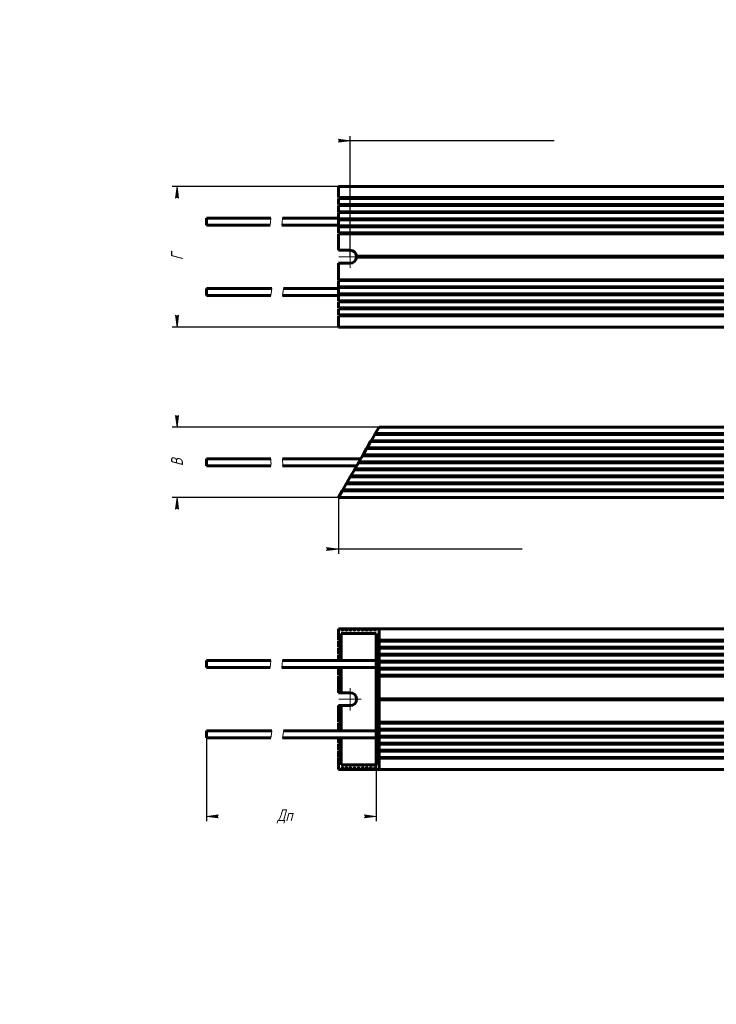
# Model space of a CAD drawing. Header units: millimetres. Extents: x 0 to 594, y 0 to 420.
# Tile 1 of 2: x 0 to 297, y 0 to 420. Entities that reach past the tile are written whole.
import ezdxf

# ---------------------------------------------------------------- set-up
doc = ezdxf.new("R2010")
doc.units = ezdxf.units.MM
for name, pattern in [('K5LT_AXLED', [12, 7.5, -1.5, 1.5, -1.5]), ('K5LT_BASIC', [0]), ('K5LT_THIN', [0]), ('K5LT_THIN_INCLUDED_TO_HATCHING', [0])]:
    doc.linetypes.add(name, pattern=pattern)
doc.layers.add('Системный слой', color=7, linetype='Continuous')
doc.styles.add('KDIMTEXTSTYLE', font='GOST_AU.SHX', dxfattribs={"width": 0.96, "oblique": 15, "height": 5})
doc.dimstyles.new('KDIMSTYLE (1.00)', dxfattribs={"dimtxt": 5, "dimasz": 1, "dimexe": 2, "dimexo": 0, "dimgap": 1, "dimtad": 1, "dimtxsty": 'KDIMTEXTSTYLE', "dimsah": 1, "dimcen": 0, "dimdle": 1, "dimadec": 0, "dimazin": 0, "dimtfac": 0.667, "dimtmove": 0, "dimatfit": 3, "dimfxl": 1, "dimtvp": 1, "dimtolj": 1, "dimtzin": 0, "dimarcsym": 0})

# ---------------------------------------------------------------- blocks, each defined once
blk = doc.blocks.new('U0')
at = {"layer": 'Системный слой', "color": 150, "linetype": 'K5LT_BASIC', "lineweight": 60, "true_color": 0x0080ff}
for p, q in [((79.67, 232.72), (107.11, 232.72)), ((112.11, 232.72), (145.4, 232.72))]:
    blk.add_line(p, q, dxfattribs=at)
blk = doc.blocks.new('U1')
at = {"layer": 'Системный слой', "color": 150, "linetype": 'K5LT_BASIC', "lineweight": 60, "true_color": 0x0080ff}
for p, q in [((79.67, 229.72), (107.11, 229.72)), ((112.11, 229.72), (143.67, 229.72))]:
    blk.add_line(p, q, dxfattribs=at)
blk = doc.blocks.new('KDIMARROW_01')
at = {"layer": 'Системный слой'}
blk.add_hatch(color=0, dxfattribs=at).paths.add_polyline_path([(0, 0), (-5, 0.66), (-4.5, 0), (-5, -0.66)])
at = {"layer": 'Системный слой', "color": 0, "linetype": 'K5LT_THIN', "lineweight": 18}
for p, q in [((-4.5, 0), (-5, 0.66)), ((-5, 0.66), (0, 0)), ((0, 0), (-5, -0.66)), ((-5, -0.66), (-4.5, 0)), ((0, 0), (-1, 0))]:
    blk.add_line(p, q, dxfattribs=at)
blk = doc.blocks.new('U2')
at = {"layer": 'Системный слой', "color": 7, "linetype": 'K5LT_THIN_INCLUDED_TO_HATCHING', "lineweight": 18}
for p, q in [((107.05, 232.05), (107.07, 232.38)), ((107.05, 231.72), (107.05, 232.05)), ((107.09, 231.38), (107.05, 231.72)), ((107.07, 232.38), (107.11, 232.72)), ((107.13, 231.05), (107.09, 231.38)), ((107.16, 230.72), (107.13, 231.05)), ((107.11, 229.72), (107.14, 230.05)), ((107.14, 230.05), (107.16, 230.38)), ((107.16, 230.38), (107.16, 230.72))]:
    blk.add_line(p, q, dxfattribs=at)
blk = doc.blocks.new('U3')
at = {"layer": 'Системный слой', "color": 7, "linetype": 'K5LT_THIN_INCLUDED_TO_HATCHING', "lineweight": 18}
for p, q in [((112.07, 232.38), (112.05, 232.05)), ((112.05, 232.05), (112.05, 231.72)), ((112.05, 231.72), (112.09, 231.38)), ((112.11, 232.72), (112.07, 232.38)), ((112.09, 231.38), (112.13, 231.05)), ((112.13, 231.05), (112.16, 230.72)), ((112.14, 230.05), (112.11, 229.72)), ((112.16, 230.38), (112.14, 230.05)), ((112.16, 230.72), (112.16, 230.38))]:
    blk.add_line(p, q, dxfattribs=at)
blk = doc.blocks.new('U4')
at = {"layer": 'Системный слой', "color": 150, "linetype": 'K5LT_BASIC', "lineweight": 60, "true_color": 0x0080ff}
for p, q in [((79.67, 335.4), (107.11, 335.4)), ((112.11, 335.4), (135.87, 335.4))]:
    blk.add_line(p, q, dxfattribs=at)
blk = doc.blocks.new('U5')
at = {"layer": 'Системный слой', "color": 150, "linetype": 'K5LT_BASIC', "lineweight": 60, "true_color": 0x0080ff}
for p, q in [((79.67, 302.4), (107.11, 302.4)), ((112.11, 302.4), (135.87, 302.4))]:
    blk.add_line(p, q, dxfattribs=at)
blk = doc.blocks.new('U6')
at = {"layer": 'Системный слой', "color": 150, "linetype": 'K5LT_BASIC', "lineweight": 60, "true_color": 0x0080ff}
for p, q in [((136.53, 303.04), (136.45, 303.1)), ((136.45, 302.7), (136.53, 302.76)), ((136.57, 302.9), (136.53, 303.04)), ((136.53, 302.76), (136.57, 302.9))]:
    blk.add_line(p, q, dxfattribs=at)
blk = doc.blocks.new('U7')
at = {"layer": 'Системный слой', "color": 150, "linetype": 'K5LT_BASIC', "lineweight": 60, "true_color": 0x0080ff}
for p, q in [((79.67, 305.4), (79.67, 303.9)), ((79.67, 303.9), (79.67, 302.4))]:
    blk.add_line(p, q, dxfattribs=at)
blk = doc.blocks.new('U8')
at = {"layer": 'Системный слой', "color": 150, "linetype": 'K5LT_BASIC', "lineweight": 60, "true_color": 0x0080ff}
for p, q in [((79.67, 332.4), (106.75, 332.4)), ((111.75, 332.4), (135.87, 332.4))]:
    blk.add_line(p, q, dxfattribs=at)
blk = doc.blocks.new('U9')
at = {"layer": 'Системный слой', "color": 150, "linetype": 'K5LT_BASIC', "lineweight": 60, "true_color": 0x0080ff}
for p, q in [((136.53, 300.04), (136.45, 300.1)), ((136.45, 299.7), (136.53, 299.76)), ((136.57, 299.9), (136.53, 300.04)), ((136.53, 299.76), (136.57, 299.9))]:
    blk.add_line(p, q, dxfattribs=at)
blk = doc.blocks.new('U11')
at = {"layer": 'Системный слой', "color": 150, "linetype": 'K5LT_BASIC', "lineweight": 60, "true_color": 0x0080ff}
for p, q in [((136.53, 338.04), (136.45, 338.1)), ((136.45, 337.7), (136.53, 337.76)), ((136.57, 337.9), (136.53, 338.04)), ((136.53, 337.76), (136.57, 337.9))]:
    blk.add_line(p, q, dxfattribs=at)
blk = doc.blocks.new('U12')
at = {"layer": 'Системный слой', "color": 150, "linetype": 'K5LT_BASIC', "lineweight": 60, "true_color": 0x0080ff}
for p, q in [((79.67, 305.4), (107.46, 305.4)), ((112.46, 305.4), (135.87, 305.4))]:
    blk.add_line(p, q, dxfattribs=at)
blk = doc.blocks.new('U13')
at = {"layer": 'Системный слой', "color": 150, "linetype": 'K5LT_BASIC', "lineweight": 60, "true_color": 0x0080ff}
for p, q in [((136.53, 297.04), (136.45, 297.1)), ((136.45, 296.7), (136.53, 296.76)), ((136.57, 296.9), (136.53, 297.04)), ((136.53, 296.76), (136.57, 296.9))]:
    blk.add_line(p, q, dxfattribs=at)
blk = doc.blocks.new('U14')
at = {"layer": 'Системный слой', "color": 150, "linetype": 'K5LT_BASIC', "lineweight": 60, "true_color": 0x0080ff}
for p, q in [((136.53, 341.04), (136.45, 341.1)), ((136.45, 340.7), (136.53, 340.76)), ((136.57, 340.9), (136.53, 341.04)), ((136.53, 340.76), (136.57, 340.9))]:
    blk.add_line(p, q, dxfattribs=at)
blk = doc.blocks.new('U15')
at = {"layer": 'Системный слой', "color": 150, "linetype": 'K5LT_BASIC', "lineweight": 60, "true_color": 0x0080ff}
for p, q in [((79.67, 335.4), (79.67, 333.9)), ((79.67, 333.9), (79.67, 332.4))]:
    blk.add_line(p, q, dxfattribs=at)
blk = doc.blocks.new('U18')
at = {"layer": 'Системный слой', "color": 30, "linetype": 'K5LT_AXLED', "lineweight": 18, "true_color": 0xff8000}
for q in [(140.87, 323.65), (136.12, 318.9), (140.87, 314.15), (145.62, 318.9)]:
    blk.add_line((140.87, 318.9), q, dxfattribs=at)
blk = doc.blocks.new('U20')
at = {"layer": 'Системный слой', "color": 7, "linetype": 'K5LT_THIN_INCLUDED_TO_HATCHING', "lineweight": 18}
for p, q in [((106.75, 332.4), (106.89, 333.66)), ((106.89, 333.66), (107.11, 335.4)), ((107.11, 302.4), (107.32, 304.13)), ((107.32, 304.13), (107.46, 305.4))]:
    blk.add_line(p, q, dxfattribs=at)
blk = doc.blocks.new('U21')
at = {"layer": 'Системный слой', "color": 7, "linetype": 'K5LT_THIN_INCLUDED_TO_HATCHING', "lineweight": 18}
for p, q in [((111.89, 333.66), (111.75, 332.4)), ((112.11, 335.4), (111.89, 333.66)), ((112.32, 304.13), (112.11, 302.4)), ((112.46, 305.4), (112.32, 304.13))]:
    blk.add_line(p, q, dxfattribs=at)
blk = doc.blocks.new('U22')
at = {"layer": 'Системный слой', "color": 7, "linetype": 'K5LT_THIN', "lineweight": 18}
for p, q in [((137.49, 101.14), (137.72, 101.14)), ((534.03, 101.14), (534.26, 101.14))]:
    blk.add_line(p, q, dxfattribs=at)
blk = doc.blocks.new('U23')
at = {"layer": 'Системный слой', "color": 7, "linetype": 'K5LT_THIN', "lineweight": 18}
for p, q in [((139.22, 101.14), (139.45, 101.14)), ((532.29, 101.14), (532.52, 101.14))]:
    blk.add_line(p, q, dxfattribs=at)
blk = doc.blocks.new('U24')
at = {"layer": 'Системный слой', "color": 150, "linetype": 'K5LT_BASIC', "lineweight": 60, "true_color": 0x0080ff}
for p, q in [((151.35, 100.14), (151.58, 100.14)), ((520.17, 100.14), (520.4, 100.14))]:
    blk.add_line(p, q, dxfattribs=at)
blk = doc.blocks.new('U25')
at = {"layer": 'Системный слой', "color": 150, "linetype": 'K5LT_BASIC', "lineweight": 60, "true_color": 0x0080ff}
for p, q in [((141.18, 160.14), (140.95, 160.14)), ((530.79, 160.14), (530.56, 160.14))]:
    blk.add_line(p, q, dxfattribs=at)
blk = doc.blocks.new('U26')
at = {"layer": 'Системный слой', "color": 150, "linetype": 'K5LT_BASIC', "lineweight": 60, "true_color": 0x0080ff}
for p, q in [((79.67, 116.64), (107.46, 116.64)), ((112.46, 116.64), (152.04, 116.64))]:
    blk.add_line(p, q, dxfattribs=at)
blk = doc.blocks.new('U27')
at = {"layer": 'Системный слой', "color": 7, "linetype": 'K5LT_THIN', "lineweight": 18}
for p, q in [((149.61, 101.14), (149.85, 101.14)), ((521.9, 101.14), (522.13, 101.14))]:
    blk.add_line(p, q, dxfattribs=at)
blk = doc.blocks.new('U28')
at = {"layer": 'Системный слой', "color": 7, "linetype": 'K5LT_THIN', "lineweight": 18}
for p, q in [((144.42, 101.14), (144.65, 101.14)), ((527.1, 101.14), (527.33, 101.14))]:
    blk.add_line(p, q, dxfattribs=at)
blk = doc.blocks.new('U29')
at = {"layer": 'Системный слой', "color": 150, "linetype": 'K5LT_BASIC', "lineweight": 60, "true_color": 0x0080ff}
for p, q in [((144.65, 160.14), (144.42, 160.14)), ((527.33, 160.14), (527.1, 160.14))]:
    blk.add_line(p, q, dxfattribs=at)
blk = doc.blocks.new('U30')
at = {"layer": 'Системный слой', "color": 150, "linetype": 'K5LT_BASIC', "lineweight": 60, "true_color": 0x0080ff}
for p, q in [((146.38, 160.14), (146.15, 160.14)), ((525.6, 160.14), (525.37, 160.14))]:
    blk.add_line(p, q, dxfattribs=at)
blk = doc.blocks.new('U31')
at = {"layer": 'Системный слой', "color": 150, "linetype": 'K5LT_BASIC', "lineweight": 60, "true_color": 0x0080ff}
for p, q in [((142.92, 160.14), (142.69, 160.14)), ((529.06, 160.14), (528.83, 160.14))]:
    blk.add_line(p, q, dxfattribs=at)
blk = doc.blocks.new('U32')
at = {"layer": 'Системный слой', "color": 150, "linetype": 'K5LT_BASIC', "lineweight": 60, "true_color": 0x0080ff}
for p, q in [((142.69, 100.14), (142.92, 100.14)), ((528.83, 100.14), (529.06, 100.14))]:
    blk.add_line(p, q, dxfattribs=at)
blk = doc.blocks.new('U33')
at = {"layer": 'Системный слой', "color": 150, "linetype": 'K5LT_BASIC', "lineweight": 60, "true_color": 0x0080ff}
for p, q in [((140.95, 100.14), (141.18, 100.14)), ((530.56, 100.14), (530.79, 100.14))]:
    blk.add_line(p, q, dxfattribs=at)
blk = doc.blocks.new('U34')
at = {"layer": 'Системный слой', "color": 150, "linetype": 'K5LT_BASIC', "lineweight": 60, "true_color": 0x0080ff}
for p, q in [((137.03, 127.39), (137.03, 116.64)), ((137.03, 113.64), (137.03, 102.14))]:
    blk.add_line(p, q, dxfattribs=at)
blk = doc.blocks.new('U35')
at = {"layer": 'Системный слой', "color": 150, "linetype": 'K5LT_BASIC', "lineweight": 60, "true_color": 0x0080ff}
for p, q in [((79.67, 143.64), (106.75, 143.64)), ((111.75, 143.64), (152.04, 143.64))]:
    blk.add_line(p, q, dxfattribs=at)
blk = doc.blocks.new('U36')
at = {"layer": 'Системный слой', "color": 150, "linetype": 'K5LT_BASIC', "lineweight": 60, "true_color": 0x0080ff}
for p, q in [((144.42, 100.14), (144.65, 100.14)), ((527.1, 100.14), (527.33, 100.14))]:
    blk.add_line(p, q, dxfattribs=at)
blk = doc.blocks.new('U37')
at = {"layer": 'Системный слой', "color": 150, "linetype": 'K5LT_BASIC', "lineweight": 60, "true_color": 0x0080ff}
for p, q in [((79.67, 113.64), (107.11, 113.64)), ((112.11, 113.64), (152.04, 113.64))]:
    blk.add_line(p, q, dxfattribs=at)
blk = doc.blocks.new('U38')
at = {"layer": 'Системный слой', "color": 150, "linetype": 'K5LT_BASIC', "lineweight": 60, "true_color": 0x0080ff}
for p, q in [((151.58, 160.14), (151.35, 160.14)), ((520.4, 160.14), (520.17, 160.14))]:
    blk.add_line(p, q, dxfattribs=at)
blk = doc.blocks.new('U40')
at = {"layer": 'Системный слой', "color": 7, "linetype": 'K5LT_THIN', "lineweight": 18}
for p, q in [((151.58, 159.14), (151.35, 159.14)), ((520.4, 159.14), (520.17, 159.14))]:
    blk.add_line(p, q, dxfattribs=at)
blk = doc.blocks.new('U42')
at = {"layer": 'Системный слой', "color": 150, "linetype": 'K5LT_BASIC', "lineweight": 60, "true_color": 0x0080ff}
for p, q in [((139.22, 100.14), (139.45, 100.14)), ((532.29, 100.14), (532.52, 100.14))]:
    blk.add_line(p, q, dxfattribs=at)
blk = doc.blocks.new('U43')
at = {"layer": 'Системный слой', "color": 150, "linetype": 'K5LT_BASIC', "lineweight": 60, "true_color": 0x0080ff}
for p, q in [((149.61, 100.14), (149.85, 100.14)), ((521.9, 100.14), (522.13, 100.14))]:
    blk.add_line(p, q, dxfattribs=at)
blk = doc.blocks.new('U45')
at = {"layer": 'Системный слой', "color": 7, "linetype": 'K5LT_THIN', "lineweight": 18}
for p, q in [((142.69, 101.14), (142.92, 101.14)), ((528.83, 101.14), (529.06, 101.14))]:
    blk.add_line(p, q, dxfattribs=at)
blk = doc.blocks.new('U46')
at = {"layer": 'Системный слой', "color": 7, "linetype": 'K5LT_THIN', "lineweight": 18}
for p, q in [((140.95, 101.14), (141.18, 101.14)), ((530.56, 101.14), (530.79, 101.14))]:
    blk.add_line(p, q, dxfattribs=at)
blk = doc.blocks.new('U47')
at = {"layer": 'Системный слой', "color": 7, "linetype": 'K5LT_THIN', "lineweight": 18}
for p, q in [((144.65, 159.14), (144.42, 159.14)), ((527.33, 159.14), (527.1, 159.14))]:
    blk.add_line(p, q, dxfattribs=at)
blk = doc.blocks.new('U48')
at = {"layer": 'Системный слой', "color": 150, "linetype": 'K5LT_BASIC', "lineweight": 60, "true_color": 0x0080ff}
for p, q in [((137.03, 158.14), (137.03, 146.64)), ((137.03, 143.64), (137.03, 132.89))]:
    blk.add_line(p, q, dxfattribs=at)
blk = doc.blocks.new('U49')
at = {"layer": 'Системный слой', "color": 150, "linetype": 'K5LT_BASIC', "lineweight": 60, "true_color": 0x0080ff}
for p, q in [((139.22, 101.14), (139.23, 101.22)), ((139.23, 101.22), (139.27, 101.3)), ((139.27, 101.3), (139.34, 101.34)), ((139.34, 101.34), (139.41, 101.3)), ((139.41, 101.3), (139.44, 101.22)), ((139.44, 101.22), (139.45, 101.14))]:
    blk.add_line(p, q, dxfattribs=at)
blk = doc.blocks.new('U50')
at = {"layer": 'Системный слой', "color": 7, "linetype": 'K5LT_THIN', "lineweight": 18}
for p, q in [((146.15, 101.14), (146.38, 101.14)), ((525.37, 101.14), (525.6, 101.14))]:
    blk.add_line(p, q, dxfattribs=at)
blk = doc.blocks.new('U51')
at = {"layer": 'Системный слой', "color": 7, "linetype": 'K5LT_THIN', "lineweight": 18}
for p, q in [((151.35, 101.14), (151.58, 101.14)), ((520.17, 101.14), (520.4, 101.14))]:
    blk.add_line(p, q, dxfattribs=at)
blk = doc.blocks.new('U52')
at = {"layer": 'Системный слой', "color": 7, "linetype": 'K5LT_THIN', "lineweight": 18}
for p, q in [((149.85, 159.14), (149.61, 159.14)), ((522.13, 159.14), (521.9, 159.14))]:
    blk.add_line(p, q, dxfattribs=at)
blk = doc.blocks.new('U53')
at = {"layer": 'Системный слой', "color": 7, "linetype": 'K5LT_THIN', "lineweight": 18}
for p, q in [((139.45, 159.14), (139.22, 159.14)), ((532.52, 159.14), (532.29, 159.14))]:
    blk.add_line(p, q, dxfattribs=at)
blk = doc.blocks.new('U54')
at = {"layer": 'Системный слой', "color": 7, "linetype": 'K5LT_THIN', "lineweight": 18}
for p, q in [((148.11, 159.14), (147.88, 159.14)), ((523.86, 159.14), (523.63, 159.14))]:
    blk.add_line(p, q, dxfattribs=at)
blk = doc.blocks.new('U55')
at = {"layer": 'Системный слой', "color": 7, "linetype": 'K5LT_THIN', "lineweight": 18}
for p, q in [((146.38, 159.14), (146.15, 159.14)), ((525.6, 159.14), (525.37, 159.14))]:
    blk.add_line(p, q, dxfattribs=at)
blk = doc.blocks.new('U57')
at = {"layer": 'Системный слой', "color": 150, "linetype": 'K5LT_BASIC', "lineweight": 60, "true_color": 0x0080ff}
for p, q in [((79.67, 146.64), (107.11, 146.64)), ((112.11, 146.64), (152.04, 146.64))]:
    blk.add_line(p, q, dxfattribs=at)
blk = doc.blocks.new('U58')
at = {"layer": 'Системный слой', "color": 150, "linetype": 'K5LT_BASIC', "lineweight": 60, "true_color": 0x0080ff}
for p, q in [((146.15, 100.14), (146.38, 100.14)), ((525.37, 100.14), (525.6, 100.14))]:
    blk.add_line(p, q, dxfattribs=at)
blk = doc.blocks.new('U59')
at = {"layer": 'Системный слой', "color": 150, "linetype": 'K5LT_BASIC', "lineweight": 60, "true_color": 0x0080ff}
for p, q in [((137.49, 100.14), (137.72, 100.14)), ((534.03, 100.14), (534.26, 100.14))]:
    blk.add_line(p, q, dxfattribs=at)
blk = doc.blocks.new('U61')
at = {"layer": 'Системный слой', "color": 7, "linetype": 'K5LT_THIN', "lineweight": 18}
for p, q in [((147.88, 101.14), (148.11, 101.14)), ((523.63, 101.14), (523.86, 101.14))]:
    blk.add_line(p, q, dxfattribs=at)
blk = doc.blocks.new('U62')
at = {"layer": 'Системный слой', "color": 150, "linetype": 'K5LT_BASIC', "lineweight": 60, "true_color": 0x0080ff}
for p, q in [((146.15, 101.14), (146.16, 101.22)), ((146.16, 101.22), (146.2, 101.3)), ((146.2, 101.3), (146.27, 101.34)), ((146.27, 101.34), (146.33, 101.3)), ((146.33, 101.3), (146.37, 101.22)), ((146.37, 101.22), (146.38, 101.14))]:
    blk.add_line(p, q, dxfattribs=at)
blk = doc.blocks.new('U63')
at = {"layer": 'Системный слой', "color": 150, "linetype": 'K5LT_BASIC', "lineweight": 60, "true_color": 0x0080ff}
for p, q in [((148.11, 160.14), (147.88, 160.14)), ((523.86, 160.14), (523.63, 160.14))]:
    blk.add_line(p, q, dxfattribs=at)
blk = doc.blocks.new('U65')
at = {"layer": 'Системный слой', "color": 150, "linetype": 'K5LT_BASIC', "lineweight": 60, "true_color": 0x0080ff}
for p, q in [((147.88, 100.14), (148.11, 100.14)), ((523.63, 100.14), (523.86, 100.14))]:
    blk.add_line(p, q, dxfattribs=at)
blk = doc.blocks.new('U66')
at = {"layer": 'Системный слой', "color": 150, "linetype": 'K5LT_BASIC', "lineweight": 60, "true_color": 0x0080ff}
for p, q in [((137.72, 160.14), (137.49, 160.14)), ((534.26, 160.14), (534.03, 160.14))]:
    blk.add_line(p, q, dxfattribs=at)
blk = doc.blocks.new('U67')
at = {"layer": 'Системный слой', "color": 150, "linetype": 'K5LT_BASIC', "lineweight": 60, "true_color": 0x0080ff}
for p, q in [((140.95, 101.14), (140.96, 101.22)), ((140.96, 101.22), (141, 101.3)), ((141, 101.3), (141.07, 101.34)), ((141.07, 101.34), (141.14, 101.3)), ((141.14, 101.3), (141.18, 101.22)), ((141.18, 101.22), (141.18, 101.14))]:
    blk.add_line(p, q, dxfattribs=at)
blk = doc.blocks.new('U68')
at = {"layer": 'Системный слой', "color": 150, "linetype": 'K5LT_BASIC', "lineweight": 60, "true_color": 0x0080ff}
for p, q in [((144.42, 101.14), (144.43, 101.22)), ((144.43, 101.22), (144.46, 101.3)), ((144.46, 101.3), (144.53, 101.34)), ((144.53, 101.34), (144.6, 101.3)), ((144.6, 101.3), (144.64, 101.22)), ((144.64, 101.22), (144.65, 101.14))]:
    blk.add_line(p, q, dxfattribs=at)
blk = doc.blocks.new('U69')
at = {"layer": 'Системный слой', "color": 7, "linetype": 'K5LT_THIN', "lineweight": 18}
for p, q in [((141.18, 159.14), (140.95, 159.14)), ((530.79, 159.14), (530.56, 159.14))]:
    blk.add_line(p, q, dxfattribs=at)
blk = doc.blocks.new('U70')
at = {"layer": 'Системный слой', "color": 150, "linetype": 'K5LT_BASIC', "lineweight": 60, "true_color": 0x0080ff}
for p, q in [((137.49, 101.14), (137.5, 101.22)), ((137.5, 101.22), (137.54, 101.3)), ((137.54, 101.3), (137.61, 101.34)), ((137.61, 101.34), (137.67, 101.3)), ((137.67, 101.3), (137.71, 101.22)), ((137.71, 101.22), (137.72, 101.14))]:
    blk.add_line(p, q, dxfattribs=at)
blk = doc.blocks.new('U72')
at = {"layer": 'Системный слой', "color": 150, "linetype": 'K5LT_BASIC', "lineweight": 60, "true_color": 0x0080ff}
for p, q in [((139.45, 160.14), (139.22, 160.14)), ((532.52, 160.14), (532.29, 160.14))]:
    blk.add_line(p, q, dxfattribs=at)
blk = doc.blocks.new('U73')
at = {"layer": 'Системный слой', "color": 150, "linetype": 'K5LT_BASIC', "lineweight": 60, "true_color": 0x0080ff}
for p, q in [((142.69, 101.22), (142.73, 101.3)), ((142.69, 101.14), (142.69, 101.22)), ((142.73, 101.3), (142.8, 101.34)), ((142.8, 101.34), (142.87, 101.3)), ((142.87, 101.3), (142.91, 101.22)), ((142.91, 101.22), (142.92, 101.14))]:
    blk.add_line(p, q, dxfattribs=at)
blk = doc.blocks.new('U74')
at = {"layer": 'Системный слой', "color": 7, "linetype": 'K5LT_THIN', "lineweight": 18}
for p, q in [((142.92, 159.14), (142.69, 159.14)), ((529.06, 159.14), (528.83, 159.14))]:
    blk.add_line(p, q, dxfattribs=at)
blk = doc.blocks.new('U75')
at = {"layer": 'Системный слой', "color": 150, "linetype": 'K5LT_BASIC', "lineweight": 60, "true_color": 0x0080ff}
for p, q in [((147.88, 101.14), (147.89, 101.22)), ((147.89, 101.22), (147.93, 101.3)), ((147.93, 101.3), (148, 101.34)), ((148, 101.34), (148.07, 101.3)), ((148.07, 101.3), (148.1, 101.22)), ((148.1, 101.22), (148.11, 101.14))]:
    blk.add_line(p, q, dxfattribs=at)
blk = doc.blocks.new('U76')
at = {"layer": 'Системный слой', "color": 150, "linetype": 'K5LT_BASIC', "lineweight": 60, "true_color": 0x0080ff}
for p, q in [((149.85, 160.14), (149.61, 160.14)), ((522.13, 160.14), (521.9, 160.14))]:
    blk.add_line(p, q, dxfattribs=at)
blk = doc.blocks.new('U78')
at = {"layer": 'Системный слой', "color": 150, "linetype": 'K5LT_BASIC', "lineweight": 60, "true_color": 0x0080ff}
for p, q in [((151.35, 101.14), (151.36, 101.22)), ((151.36, 101.22), (151.39, 101.3)), ((151.39, 101.3), (151.46, 101.34)), ((151.46, 101.34), (151.53, 101.3)), ((151.53, 101.3), (151.57, 101.22)), ((151.57, 101.22), (151.58, 101.14))]:
    blk.add_line(p, q, dxfattribs=at)
blk = doc.blocks.new('U80')
at = {"layer": 'Системный слой', "color": 7, "linetype": 'K5LT_THIN', "lineweight": 18}
for p, q in [((137.72, 159.14), (137.49, 159.14)), ((534.26, 159.14), (534.03, 159.14))]:
    blk.add_line(p, q, dxfattribs=at)
blk = doc.blocks.new('U81')
at = {"layer": 'Системный слой', "color": 150, "linetype": 'K5LT_BASIC', "lineweight": 60, "true_color": 0x0080ff}
for p, q in [((149.61, 101.14), (149.62, 101.22)), ((149.62, 101.22), (149.66, 101.3)), ((149.66, 101.3), (149.73, 101.34)), ((149.73, 101.34), (149.8, 101.3)), ((149.8, 101.3), (149.84, 101.22)), ((149.84, 101.22), (149.85, 101.14))]:
    blk.add_line(p, q, dxfattribs=at)
blk = doc.blocks.new('U82')
at = {"layer": 'Системный слой', "color": 30, "linetype": 'K5LT_AXLED', "lineweight": 18, "true_color": 0xff8000}
for q in [(140.87, 134.89), (136.12, 130.14), (140.87, 125.39), (145.62, 130.14)]:
    blk.add_line((140.87, 130.14), q, dxfattribs=at)
blk = doc.blocks.new('U84')
at = {"layer": 'Системный слой', "color": 7, "linetype": 'K5LT_THIN_INCLUDED_TO_HATCHING', "lineweight": 18}
for p, q in [((106.75, 143.64), (106.9, 144.99)), ((106.9, 144.99), (107.11, 146.64)), ((107.11, 113.64), (107.31, 115.29)), ((107.31, 115.29), (107.46, 116.64))]:
    blk.add_line(p, q, dxfattribs=at)
blk = doc.blocks.new('U85')
at = {"layer": 'Системный слой', "color": 7, "linetype": 'K5LT_THIN_INCLUDED_TO_HATCHING', "lineweight": 18}
for p, q in [((111.9, 144.99), (111.75, 143.64)), ((112.11, 146.64), (111.9, 144.99)), ((112.31, 115.29), (112.11, 113.64)), ((112.46, 116.64), (112.31, 115.29))]:
    blk.add_line(p, q, dxfattribs=at)

msp = doc.modelspace()

# ---------------------------------------------------------------- linework, layer by layer
at = {"layer": 'Системный слой', "color": 150, "linetype": 'K5LT_BASIC', "lineweight": 60, "true_color": 0x0080ff}
for p, q in [((135.873, 348.898), (535.873, 348.898)), ((135.873, 348.898), (135.873, 344.098)), ((535.873, 344.098), (135.873, 344.098)), ((135.873, 343.698), (535.873, 343.698)), ((135.873, 343.698), (135.873, 341.098)), ((535.873, 341.098), (135.873, 341.098)), ((135.873, 340.698), (535.873, 340.698)), ((135.873, 340.698), (135.873, 338.098)), ((535.873, 338.098), (135.873, 338.098)), ((135.873, 337.698), (135.873, 335.098)), ((135.873, 337.698), (535.873, 337.698)), ((535.873, 335.098), (135.873, 335.098)), ((135.873, 334.698), (135.873, 332.098)), ((135.873, 334.698), (535.873, 334.698)), ((535.873, 332.098), (135.873, 332.098)), ((135.873, 331.698), (135.873, 329.098)), ((135.873, 331.698), (535.873, 331.698)), ((535.873, 329.098), (135.873, 329.098)), ((135.873, 328.698), (535.873, 328.698)), ((135.873, 328.698), (135.873, 321.648)), ((140.873, 321.648), (135.873, 321.648)), ((135.873, 309.098), (135.873, 316.148)), ((135.873, 316.148), (140.873, 316.148)), ((528.13, 319.098), (143.616, 319.098)), ((143.616, 318.698), (528.13, 318.698)), ((535.873, 309.098), (135.873, 309.098)), ((135.873, 308.698), (535.873, 308.698)), ((135.873, 308.698), (135.873, 306.098)), ((535.873, 306.098), (135.873, 306.098)), ((135.873, 305.698), (535.873, 305.698)), ((135.873, 305.698), (135.873, 303.098)), ((535.873, 303.098), (135.873, 303.098)), ((135.873, 302.698), (135.873, 300.098)), ((135.873, 302.698), (535.873, 302.698)), ((535.873, 300.098), (135.873, 300.098)), ((135.873, 299.698), (135.873, 297.098)), ((135.873, 299.698), (535.873, 299.698)), ((535.873, 297.098), (135.873, 297.098)), ((135.873, 296.698), (135.873, 294.098)), ((135.873, 296.698), (535.873, 296.698)), ((535.873, 294.098), (135.873, 294.098)), ((135.873, 293.698), (535.873, 293.698)), ((135.873, 293.698), (135.873, 288.898)), ((135.873, 288.898), (535.873, 288.898)), ((153.194, 246.217), (151.577, 243.417)), ((153.194, 246.217), (518.553, 246.217)), ((149.614, 240.017), (148.113, 237.417)), ((149.614, 240.017), (149.845, 240.417)), ((149.614, 240.017), (522.132, 240.017)), ((151.346, 243.017), (149.845, 240.417)), ((521.901, 240.417), (149.845, 240.417)), ((151.346, 243.017), (151.577, 243.417)), ((151.346, 243.017), (520.4, 243.017)), ((520.169, 243.417), (151.577, 243.417)), ((147.882, 237.017), (146.381, 234.417)), ((147.882, 237.017), (148.113, 237.417)), ((147.882, 237.017), (523.864, 237.017)), ((523.633, 237.417), (148.113, 237.417)), ((79.669, 232.717), (79.669, 229.717)), ((144.418, 231.017), (142.917, 228.417)), ((144.418, 231.017), (144.649, 231.417)), ((144.418, 231.017), (527.328, 231.017)), ((146.15, 234.017), (144.649, 231.417)), ((527.097, 231.417), (144.649, 231.417)), ((146.15, 234.017), (146.381, 234.417)), ((146.15, 234.017), (525.596, 234.017)), ((525.365, 234.417), (146.381, 234.417)), ((142.686, 228.017), (141.185, 225.417)), ((142.686, 228.017), (142.917, 228.417)), ((142.686, 228.017), (529.06, 228.017)), ((528.83, 228.417), (142.917, 228.417)), ((140.954, 225.017), (139.453, 222.417)), ((140.954, 225.017), (141.185, 225.417)), ((140.954, 225.017), (530.793, 225.017)), ((530.562, 225.417), (141.185, 225.417)), ((137.49, 219.017), (135.873, 216.217)), ((137.49, 219.017), (137.721, 219.417)), ((137.49, 219.017), (534.257, 219.017)), ((139.222, 222.017), (137.721, 219.417)), ((534.026, 219.417), (137.721, 219.417)), ((139.222, 222.017), (139.453, 222.417)), ((139.222, 222.017), (532.525, 222.017)), ((532.294, 222.417), (139.453, 222.417)), ((135.873, 216.217), (535.873, 216.217)), ((135.873, 160.14), (137.49, 160.14)), ((135.873, 155.34), (135.873, 160.14)), ((137.49, 159.14), (137.49, 160.14)), ((137.721, 160.14), (139.222, 160.14)), ((137.721, 160.14), (137.721, 159.14)), ((139.222, 159.14), (139.222, 160.14)), ((139.453, 160.14), (140.954, 160.14)), ((139.453, 160.14), (139.453, 159.14)), ((140.954, 159.14), (140.954, 160.14)), ((141.185, 160.14), (141.185, 159.14)), ((141.185, 160.14), (142.686, 160.14)), ((142.686, 159.14), (142.686, 160.14)), ((142.917, 160.14), (144.418, 160.14)), ((142.917, 160.14), (142.917, 159.14)), ((144.418, 159.14), (144.418, 160.14)), ((144.649, 160.14), (146.15, 160.14)), ((144.649, 160.14), (144.649, 159.14)), ((146.15, 159.14), (146.15, 160.14)), ((146.381, 160.14), (146.381, 159.14)), ((146.381, 160.14), (147.882, 160.14)), ((147.882, 159.14), (147.882, 160.14)), ((148.113, 160.14), (148.113, 159.14)), ((148.113, 160.14), (149.614, 160.14)), ((149.614, 159.14), (149.614, 160.14)), ((149.845, 160.14), (151.346, 160.14)), ((149.845, 160.14), (149.845, 159.14)), ((151.346, 159.14), (151.346, 160.14)), ((151.577, 160.14), (151.577, 159.14)), ((151.577, 160.14), (153.194, 160.14)), ((518.553, 160.14), (153.194, 160.14)), ((153.194, 160.14), (153.194, 155.34)), ((152.039, 158.14), (137.028, 158.14)), ((152.039, 102.14), (152.039, 158.14)), ((135.873, 155.34), (136.451, 155.34)), ((136.451, 154.94), (135.873, 154.94)), ((135.873, 152.34), (135.873, 154.94)), ((135.873, 152.34), (136.451, 152.34)), ((136.451, 151.94), (135.873, 151.94)), ((135.873, 149.34), (135.873, 151.94)), ((136.451, 152.34), (136.451, 152.34)), ((152.616, 155.34), (153.194, 155.34)), ((153.194, 154.94), (152.616, 154.94)), ((152.616, 152.34), (153.194, 152.34)), ((153.194, 151.94), (152.616, 151.94)), ((153.194, 155.34), (518.553, 155.34)), ((153.194, 154.94), (153.194, 152.34)), ((518.553, 154.94), (153.194, 154.94)), ((153.194, 152.34), (518.553, 152.34)), ((518.553, 151.94), (153.194, 151.94)), ((153.194, 151.94), (153.194, 149.34)), ((135.873, 149.34), (136.451, 149.34)), ((135.873, 146.64), (135.873, 148.94)), ((136.451, 148.94), (135.873, 148.94)), ((152.616, 149.34), (153.194, 149.34)), ((153.194, 148.94), (152.616, 148.94)), ((153.194, 149.34), (518.553, 149.34)), ((153.194, 148.94), (153.194, 146.34)), ((518.553, 148.94), (153.194, 148.94)), ((79.669, 146.64), (79.669, 143.64)), ((135.873, 143.34), (135.873, 143.64)), ((135.873, 143.34), (136.451, 143.34)), ((136.451, 142.94), (135.873, 142.94)), ((135.873, 140.34), (135.873, 142.94)), ((136.451, 143.34), (136.451, 143.34)), ((152.616, 146.34), (153.194, 146.34)), ((153.194, 145.94), (152.616, 145.94)), ((152.616, 143.34), (153.194, 143.34)), ((153.194, 142.94), (152.616, 142.94)), ((153.194, 146.34), (518.553, 146.34)), ((518.553, 145.94), (153.194, 145.94)), ((153.194, 145.94), (153.194, 143.34)), ((153.194, 143.34), (518.553, 143.34)), ((518.553, 142.94), (153.194, 142.94)), ((153.194, 142.94), (153.194, 140.34)), ((135.873, 140.34), (136.451, 140.34)), ((135.873, 139.94), (135.873, 132.89)), ((135.873, 139.94), (136.451, 139.94)), ((152.616, 140.34), (153.194, 140.34)), ((153.194, 139.94), (152.616, 139.94)), ((153.194, 140.34), (518.553, 140.34)), ((153.194, 139.94), (153.194, 130.34)), ((518.553, 139.94), (153.194, 139.94)), ((135.873, 132.89), (137.028, 132.89)), ((137.028, 132.89), (140.873, 132.89)), ((152.616, 130.34), (153.194, 130.34)), ((153.194, 130.34), (518.553, 130.34)), ((135.873, 120.34), (135.873, 127.39)), ((135.873, 127.39), (137.028, 127.39)), ((140.873, 127.39), (137.028, 127.39)), ((153.194, 129.94), (152.616, 129.94)), ((153.194, 129.94), (153.194, 120.34)), ((518.553, 129.94), (153.194, 129.94)), ((135.873, 120.34), (136.451, 120.34)), ((135.873, 117.34), (135.873, 119.94)), ((136.451, 119.94), (135.873, 119.94)), ((152.616, 120.34), (153.194, 120.34)), ((153.194, 119.94), (152.616, 119.94)), ((153.194, 120.34), (518.553, 120.34)), ((153.194, 119.94), (153.194, 117.34)), ((518.553, 119.94), (153.194, 119.94)), ((79.669, 116.64), (79.669, 113.64)), ((135.873, 117.34), (136.451, 117.34)), ((136.451, 116.94), (135.873, 116.94)), ((135.873, 116.64), (135.873, 116.94)), ((135.873, 111.34), (135.873, 113.64)), ((152.616, 117.34), (153.194, 117.34)), ((153.194, 116.94), (152.616, 116.94)), ((152.616, 114.34), (153.194, 114.34)), ((153.194, 113.94), (152.616, 113.94)), ((153.194, 117.34), (518.553, 117.34)), ((518.553, 116.94), (153.194, 116.94)), ((153.194, 116.94), (153.194, 114.34)), ((153.194, 114.34), (518.553, 114.34)), ((518.553, 113.94), (153.194, 113.94)), ((153.194, 113.94), (153.194, 111.34)), ((135.873, 111.34), (136.451, 111.34)), ((135.873, 108.34), (135.873, 110.94)), ((136.451, 110.94), (135.873, 110.94)), ((152.616, 111.34), (153.194, 111.34)), ((153.194, 110.94), (152.616, 110.94)), ((153.194, 111.34), (518.553, 111.34)), ((518.553, 110.94), (153.194, 110.94)), ((153.194, 110.94), (153.194, 108.34)), ((135.873, 108.34), (136.451, 108.34)), ((136.451, 107.94), (135.873, 107.94)), ((135.873, 105.34), (135.873, 107.94)), ((135.873, 105.34), (136.451, 105.34)), ((152.616, 108.34), (153.194, 108.34)), ((153.194, 107.94), (152.616, 107.94)), ((152.616, 105.34), (153.194, 105.34)), ((153.194, 108.34), (518.553, 108.34)), ((518.553, 107.94), (153.194, 107.94)), ((153.194, 107.94), (153.194, 105.34)), ((153.194, 105.34), (518.553, 105.34)), ((136.451, 104.94), (135.873, 104.94)), ((135.873, 100.14), (135.873, 104.94)), ((137.028, 102.14), (152.039, 102.14)), ((137.49, 100.14), (137.49, 101.14)), ((137.721, 101.14), (137.721, 100.14)), ((139.222, 100.14), (139.222, 101.14)), ((139.453, 101.14), (139.453, 100.14)), ((140.954, 100.14), (140.954, 101.14)), ((141.185, 101.14), (141.185, 100.14)), ((142.686, 100.14), (142.686, 101.14)), ((142.917, 101.14), (142.917, 100.14)), ((144.418, 100.14), (144.418, 101.14)), ((144.649, 101.14), (144.649, 100.14)), ((146.15, 100.14), (146.15, 101.14)), ((146.381, 101.14), (146.381, 100.14)), ((147.882, 100.14), (147.882, 101.14)), ((148.113, 101.14), (148.113, 100.14)), ((149.614, 100.14), (149.614, 101.14)), ((149.845, 101.14), (149.845, 100.14)), ((151.346, 100.14), (151.346, 101.14)), ((151.577, 101.14), (151.577, 100.14)), ((153.194, 104.94), (152.616, 104.94)), ((153.194, 104.94), (153.194, 100.14)), ((518.553, 104.94), (153.194, 104.94)), ((137.49, 100.14), (135.873, 100.14)), ((139.222, 100.14), (137.721, 100.14)), ((140.954, 100.14), (139.453, 100.14)), ((142.686, 100.14), (141.185, 100.14)), ((144.418, 100.14), (142.917, 100.14)), ((146.15, 100.14), (144.649, 100.14)), ((147.882, 100.14), (146.381, 100.14)), ((149.614, 100.14), (148.113, 100.14)), ((151.346, 100.14), (149.845, 100.14)), ((153.194, 100.14), (151.577, 100.14)), ((153.194, 100.14), (518.553, 100.14))]:
    msp.add_line(p, q, dxfattribs=at)
for centre, start, end in [((140.873, 318.898), 4.17065, 90), ((140.873, 318.898), 270, 355.82935), ((140.873, 318.898), 355.82935, 4.17065), ((140.873, 130.14), 270, 90)]:
    msp.add_arc(centre, 2.75, start, end, dxfattribs=at)
for centre in [(136.451, 343.898), (136.451, 334.898), (136.451, 331.898), (136.451, 328.898), (136.451, 308.898), (136.451, 305.898), (136.451, 293.898), (136.451, 155.14), (136.451, 152.14), (136.451, 149.14), (136.451, 143.14), (136.451, 140.14), (136.451, 120.14), (136.451, 117.14), (136.451, 111.14), (136.451, 108.14), (136.451, 105.14)]:
    msp.add_ellipse(centre, major_axis=(0, -0.2), ratio=0.5773503, start_param=0, end_param=3.1415927, dxfattribs=at)

# ---------------------------------------------------------------- block references
at = {"layer": 'Системный слой'}
for name in ['U14', 'U11', 'U4', 'U15', 'U8', 'U20', 'U21', 'U18', 'U7', 'U12', 'U6', 'U5', 'U9', 'U13', 'U0', 'U2', 'U3', 'U1', 'U66', 'U72', 'U25', 'U31', 'U29', 'U30', 'U63', 'U76', 'U38', 'U48', 'U80', 'U53', 'U69', 'U74', 'U47', 'U55', 'U54', 'U52', 'U40', 'U57', 'U35', 'U84', 'U85', 'U82', 'U34', 'U26', 'U37', 'U70', 'U22', 'U49', 'U23', 'U67', 'U46', 'U73', 'U45', 'U68', 'U28', 'U62', 'U50', 'U75', 'U61', 'U81', 'U27', 'U78', 'U51', 'U59', 'U42', 'U33', 'U32', 'U36', 'U58', 'U65', 'U43', 'U24']:
    msp.add_blockref(name, (0, 0), dxfattribs=at)

# ---------------------------------------------------------------- dimensions: what is measured, and where the dimension line sits
at = {"layer": 'Системный слой', "color": 7}
for base, p1, p2, location, text in [((140.873, 368.353), (530.873, 318.898), (140.873, 318.898), (335.873, 368.353), '\\H5.0;\\W0.965;\\Q15;\\H5.0;\\W0.965;\\Q15;\\Q15;Ш1'), ((135.873, 194.19), (535.873, 216.217), (135.873, 216.217), (319.873, 194.19), '\\H5.0;\\W0.965;\\Q15;\\H5.0;\\W0.965;\\Q15;\\Q15;Ш'), ((152.039, 80.14), (79.669, 113.64), (152.039, 102.14), (113.039, 80.14), '\\H5.0;\\W0.965;\\Q15;\\H5.0;\\W0.965;\\Q15;\\Q15;Дп')]:
    msp.add_linear_dim(base=base, p1=p1, p2=p2, location=location, text=text, dimstyle='KDIMSTYLE (1.00)', override={"dimexo": 0, "dimblk1": 'KDIMARROW_01', "dimblk2": 'KDIMARROW_01', "dimse1": 0, "dimse2": 0, "dimclrt": 7, "dimtolj": 1}, dxfattribs=at).render()
for base, p1, p2, location, text in [((67.066, 348.898), (135.873, 288.898), (135.873, 348.898), (67.066, 318.898), '\\H5.0;\\W0.965;\\Q15;\\H5.0;\\W0.965;\\Q15;\\Q15;Г'), ((67.066, 216.217), (153.194, 246.217), (135.873, 216.217), (67.066, 231.217), '\\H5.0;\\W0.965;\\Q15;\\H5.0;\\W0.965;\\Q15;\\Q15;В')]:
    msp.add_linear_dim(base=base, p1=p1, p2=p2, angle=90, location=location, text=text, dimstyle='KDIMSTYLE (1.00)', override={"dimexo": 0, "dimblk1": 'KDIMARROW_01', "dimblk2": 'KDIMARROW_01', "dimse1": 0, "dimse2": 0, "dimclrt": 7, "dimtolj": 1}, dxfattribs=at).render()

doc.saveas('drawing.dxf')
